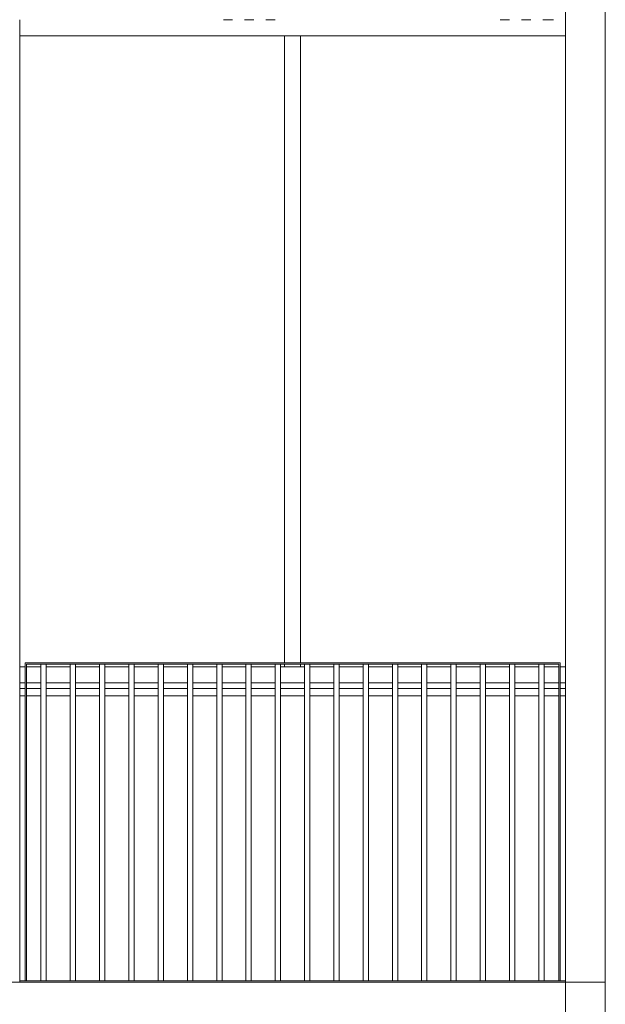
# Model space of a CAD drawing. Header units: millimetres. Extents: x -65 to 293624, y -1905 to 31061.
# Tile 141 of 256: x 108907 to 111107, y 16259 to 19956. Entities that reach past the tile are written whole.
import ezdxf

# ---------------------------------------------------------------- set-up
doc = ezdxf.new("R2010")
doc.units = ezdxf.units.MM
doc.header["$MEASUREMENT"] = 0
for name, color, linetype in [('1244 Fassaadivarustus.AR', 7, 'Continuous'), ('1245 Klaasfassaadid.AR', 7, 'Continuous'), ('1251 Rõdupiirded.AR', 7, 'Continuous'), ('1253 Terrassipostid.AR', 7, 'Continuous'), ('1253 Välisterrassid.AR', 7, 'Continuous')]:
    doc.layers.add(name, color=color, linetype=linetype)

# ---------------------------------------------------------------- blocks, each defined once
blk = doc.blocks.new('Section Element_1059_3', base_point=(20443.1, 12361.4))
at = {"layer": '1253 Terrassipostid.AR', "color": 7, "linetype": 'Continuous', "lineweight": 13}
for p, q in [((111106.9, 22411.5), (111106.9, 16341.4)), ((110956.9, 16346.4), (110956.9, 22388.3)), ((110956.9, 15990.4), (110956.9, 16341.4)), ((111106.9, 16341.4), (111106.9, 15990.4))]:
    blk.add_line(p, q, dxfattribs=at)
blk = doc.blocks.new('Section Element_1089_3', base_point=(20443.1, 12361.4))
at = {"layer": '1253 Terrassipostid.AR', "color": 7, "linetype": 'Continuous', "lineweight": 13}
blk.add_line((108906.9, 19956.4), (108906.9, 16346.4), dxfattribs=at)
blk = doc.blocks.new('Section Element_1127_3', base_point=(20443.1, 12361.4))
at = {"layer": '1253 Välisterrassid.AR', "color": 7, "linetype": 'Continuous', "lineweight": 13}
for p, q in [((108756.9, 16341.4), (108906.9, 16341.4)), ((110956.9, 16341.4), (111106.9, 16341.4))]:
    blk.add_line(p, q, dxfattribs=at)
blk = doc.blocks.new('Section Element_1211_3', base_point=(20443.1, 12361.4))
at = {"layer": '1244 Fassaadivarustus.AR', "color": 7, "linetype": 'Continuous', "lineweight": 13}
for p, q in [((108926.9, 17445.2), (108906.9, 17445.2)), ((108926.9, 17417.3), (108906.9, 17417.3)), ((108986.9, 17445.2), (108931.9, 17445.2)), ((108986.9, 17417.3), (108931.9, 17417.3)), ((109096.9, 17445.2), (109006.9, 17445.2)), ((109096.9, 17417.3), (109006.9, 17417.3)), ((109206.9, 17445.2), (109116.9, 17445.2)), ((109206.9, 17417.3), (109116.9, 17417.3)), ((109316.9, 17445.2), (109226.9, 17445.2)), ((109316.9, 17417.3), (109226.9, 17417.3)), ((109426.9, 17445.2), (109336.9, 17445.2)), ((109426.9, 17417.3), (109336.9, 17417.3)), ((109536.9, 17445.2), (109446.9, 17445.2)), ((109536.9, 17417.3), (109446.9, 17417.3)), ((109646.9, 17445.2), (109556.9, 17445.2)), ((109646.9, 17417.3), (109556.9, 17417.3)), ((109756.9, 17445.2), (109666.9, 17445.2)), ((109756.9, 17417.3), (109666.9, 17417.3)), ((109866.9, 17445.2), (109776.9, 17445.2)), ((109866.9, 17417.3), (109776.9, 17417.3)), ((109976.9, 17445.2), (109886.9, 17445.2)), ((109976.9, 17417.3), (109886.9, 17417.3)), ((110086.9, 17445.2), (109996.9, 17445.2)), ((110086.9, 17417.3), (109996.9, 17417.3)), ((110196.9, 17445.2), (110106.9, 17445.2)), ((110196.9, 17417.3), (110106.9, 17417.3)), ((110306.9, 17445.2), (110216.9, 17445.2)), ((110306.9, 17417.3), (110216.9, 17417.3)), ((110416.9, 17445.2), (110326.9, 17445.2)), ((110416.9, 17417.3), (110326.9, 17417.3)), ((110526.9, 17445.2), (110436.9, 17445.2)), ((110526.9, 17417.3), (110436.9, 17417.3)), ((110636.9, 17445.2), (110546.9, 17445.2)), ((110636.9, 17417.3), (110546.9, 17417.3)), ((110746.9, 17445.2), (110656.9, 17445.2)), ((110746.9, 17417.3), (110656.9, 17417.3)), ((110856.9, 17445.2), (110766.9, 17445.2)), ((110856.9, 17417.3), (110766.9, 17417.3)), ((110931.9, 17445.2), (110876.9, 17445.2)), ((110931.9, 17417.3), (110876.9, 17417.3)), ((110956.9, 17445.2), (110936.9, 17445.2)), ((110956.9, 17417.3), (110936.9, 17417.3))]:
    blk.add_line(p, q, dxfattribs=at)
blk = doc.blocks.new('Section Element_1462_3', base_point=(20443.1, 12361.4))
at = {"layer": '1245 Klaasfassaadid.AR', "color": 7, "linetype": 'Continuous', "lineweight": 13}
for p, q in [((110711.9, 19956.4), (110746.9, 19956.4)), ((110791.9, 19956.4), (110826.9, 19956.4)), ((110871.9, 19956.4), (110911.9, 19956.4)), ((109961.9, 19896.4), (110956.9, 19896.4))]:
    blk.add_line(p, q, dxfattribs=at)
blk = doc.blocks.new('Section Element_1463_3', base_point=(20443.1, 12361.4))
at = {"layer": '1245 Klaasfassaadid.AR', "color": 7, "linetype": 'Continuous', "lineweight": 13}
for p, q in [((109901.9, 17541.4), (109901.9, 19896.4)), ((109901.9, 19896.4), (109961.9, 19896.4)), ((109961.9, 17541.4), (109961.9, 19896.4)), ((109901.9, 17526.4), (109901.9, 17536.4)), ((109961.9, 17526.4), (109961.9, 17536.4)), ((109961.9, 17526.4), (109901.9, 17526.4))]:
    blk.add_line(p, q, dxfattribs=at)
blk = doc.blocks.new('Section Element_1464_3', base_point=(20443.1, 12361.4))
at = {"layer": '1245 Klaasfassaadid.AR', "color": 7, "linetype": 'Continuous', "lineweight": 13}
for p, q in [((109671.9, 19956.4), (109706.9, 19956.4)), ((109751.9, 19956.4), (109786.9, 19956.4)), ((109831.9, 19956.4), (109866.9, 19956.4)), ((108906.9, 19896.4), (109901.9, 19896.4))]:
    blk.add_line(p, q, dxfattribs=at)
blk = doc.blocks.new('Section Element_1472_3', base_point=(20443.1, 12361.4))
at = {"layer": '1245 Klaasfassaadid.AR', "color": 7, "linetype": 'Continuous', "lineweight": 13}
for p, q in [((108926.9, 17526.4), (108906.9, 17526.4)), ((108986.9, 17526.4), (108931.9, 17526.4)), ((109096.9, 17526.4), (109006.9, 17526.4)), ((109206.9, 17526.4), (109116.9, 17526.4)), ((109316.9, 17526.4), (109226.9, 17526.4)), ((109426.9, 17526.4), (109336.9, 17526.4)), ((109536.9, 17526.4), (109446.9, 17526.4)), ((109646.9, 17526.4), (109556.9, 17526.4)), ((109756.9, 17526.4), (109666.9, 17526.4)), ((109866.9, 17526.4), (109776.9, 17526.4)), ((109901.9, 17526.4), (109886.9, 17526.4)), ((108926.9, 17466.4), (108906.9, 17466.4)), ((108986.9, 17466.4), (108931.9, 17466.4)), ((109096.9, 17466.4), (109006.9, 17466.4)), ((109206.9, 17466.4), (109116.9, 17466.4)), ((109316.9, 17466.4), (109226.9, 17466.4)), ((109426.9, 17466.4), (109336.9, 17466.4)), ((109536.9, 17466.4), (109446.9, 17466.4)), ((109646.9, 17466.4), (109556.9, 17466.4)), ((109756.9, 17466.4), (109666.9, 17466.4)), ((109866.9, 17466.4), (109776.9, 17466.4)), ((109931.9, 17466.4), (109886.9, 17466.4))]:
    blk.add_line(p, q, dxfattribs=at)
blk = doc.blocks.new('Section Element_1473_3', base_point=(20443.1, 12361.4))
at = {"layer": '1245 Klaasfassaadid.AR', "color": 7, "linetype": 'Continuous', "lineweight": 13}
for p, q in [((109976.9, 17526.4), (109961.9, 17526.4)), ((110086.9, 17526.4), (109996.9, 17526.4)), ((110196.9, 17526.4), (110106.9, 17526.4)), ((110306.9, 17526.4), (110216.9, 17526.4)), ((110416.9, 17526.4), (110326.9, 17526.4)), ((110526.9, 17526.4), (110436.9, 17526.4)), ((110636.9, 17526.4), (110546.9, 17526.4)), ((110746.9, 17526.4), (110656.9, 17526.4)), ((110856.9, 17526.4), (110766.9, 17526.4)), ((110931.9, 17526.4), (110876.9, 17526.4)), ((110956.9, 17526.4), (110936.9, 17526.4)), ((109976.9, 17466.4), (109931.9, 17466.4)), ((110086.9, 17466.4), (109996.9, 17466.4)), ((110196.9, 17466.4), (110106.9, 17466.4)), ((110306.9, 17466.4), (110216.9, 17466.4)), ((110416.9, 17466.4), (110326.9, 17466.4)), ((110526.9, 17466.4), (110436.9, 17466.4)), ((110636.9, 17466.4), (110546.9, 17466.4)), ((110746.9, 17466.4), (110656.9, 17466.4)), ((110856.9, 17466.4), (110766.9, 17466.4)), ((110931.9, 17466.4), (110876.9, 17466.4)), ((110956.9, 17466.4), (110936.9, 17466.4))]:
    blk.add_line(p, q, dxfattribs=at)
blk = doc.blocks.new('Section Element_1992_3', base_point=(20443.1, 12361.4))
at = {"layer": '1251 Rõdupiirded.AR', "color": 7, "linetype": 'Continuous', "lineweight": 13}
for p, q in [((110096.9, 17541.4), (109986.9, 17541.4)), ((110096.9, 17536.4), (109986.9, 17536.4))]:
    blk.add_line(p, q, dxfattribs=at)
blk = doc.blocks.new('Section Element_1993_3', base_point=(20443.1, 12361.4))
at = {"layer": '1251 Rõdupiirded.AR', "color": 7, "linetype": 'Continuous', "lineweight": 13}
for p, q in [((109326.9, 17541.4), (109216.9, 17541.4)), ((109326.9, 17536.4), (109216.9, 17536.4))]:
    blk.add_line(p, q, dxfattribs=at)
blk = doc.blocks.new('Section Element_1994_3', base_point=(20443.1, 12361.4))
at = {"layer": '1251 Rõdupiirded.AR', "color": 7, "linetype": 'Continuous', "lineweight": 13}
for p, q in [((109436.9, 17541.4), (109326.9, 17541.4)), ((109436.9, 17536.4), (109326.9, 17536.4))]:
    blk.add_line(p, q, dxfattribs=at)
blk = doc.blocks.new('Section Element_1995_3', base_point=(20443.1, 12361.4))
at = {"layer": '1251 Rõdupiirded.AR', "color": 7, "linetype": 'Continuous', "lineweight": 13}
for p, q in [((109216.9, 17541.4), (109106.9, 17541.4)), ((109216.9, 17536.4), (109106.9, 17536.4))]:
    blk.add_line(p, q, dxfattribs=at)
blk = doc.blocks.new('Section Element_1996_3', base_point=(20443.1, 12361.4))
at = {"layer": '1251 Rõdupiirded.AR', "color": 7, "linetype": 'Continuous', "lineweight": 13}
for p, q in [((109546.9, 17541.4), (109436.9, 17541.4)), ((109546.9, 17536.4), (109436.9, 17536.4))]:
    blk.add_line(p, q, dxfattribs=at)
blk = doc.blocks.new('Section Element_1997_3', base_point=(20443.1, 12361.4))
at = {"layer": '1251 Rõdupiirded.AR', "color": 7, "linetype": 'Continuous', "lineweight": 13}
for p, q in [((109656.9, 17541.4), (109546.9, 17541.4)), ((109656.9, 17536.4), (109546.9, 17536.4))]:
    blk.add_line(p, q, dxfattribs=at)
blk = doc.blocks.new('Section Element_1998_3', base_point=(20443.1, 12361.4))
at = {"layer": '1251 Rõdupiirded.AR', "color": 7, "linetype": 'Continuous', "lineweight": 13}
for p, q in [((109766.9, 17541.4), (109656.9, 17541.4)), ((109766.9, 17536.4), (109656.9, 17536.4))]:
    blk.add_line(p, q, dxfattribs=at)
blk = doc.blocks.new('Section Element_1999_3', base_point=(20443.1, 12361.4))
at = {"layer": '1251 Rõdupiirded.AR', "color": 7, "linetype": 'Continuous', "lineweight": 13}
for p, q in [((109876.9, 17541.4), (109766.9, 17541.4)), ((109876.9, 17536.4), (109766.9, 17536.4))]:
    blk.add_line(p, q, dxfattribs=at)
blk = doc.blocks.new('Section Element_2000_3', base_point=(20443.1, 12361.4))
at = {"layer": '1251 Rõdupiirded.AR', "color": 7, "linetype": 'Continuous', "lineweight": 13}
for p, q in [((109986.9, 17541.4), (109876.9, 17541.4)), ((109986.9, 17536.4), (109876.9, 17536.4))]:
    blk.add_line(p, q, dxfattribs=at)
blk = doc.blocks.new('Section Element_2001_3', base_point=(20443.1, 12361.4))
at = {"layer": '1251 Rõdupiirded.AR', "color": 7, "linetype": 'Continuous', "lineweight": 13}
for p, q in [((109106.9, 17541.4), (108996.9, 17541.4)), ((109106.9, 17536.4), (108996.9, 17536.4))]:
    blk.add_line(p, q, dxfattribs=at)
blk = doc.blocks.new('Section Element_2002_3', base_point=(20443.1, 12361.4))
at = {"layer": '1251 Rõdupiirded.AR', "color": 7, "linetype": 'Continuous', "lineweight": 13}
for p, q in [((108986.9, 16346.4), (108986.9, 17536.4)), ((109006.9, 16346.4), (109006.9, 17536.4))]:
    blk.add_line(p, q, dxfattribs=at)
blk = doc.blocks.new('Section Element_2003_3', base_point=(20443.1, 12361.4))
at = {"layer": '1251 Rõdupiirded.AR', "color": 7, "linetype": 'Continuous', "lineweight": 13}
for p, q in [((109096.9, 16346.4), (109096.9, 17536.4)), ((109116.9, 16346.4), (109116.9, 17536.4))]:
    blk.add_line(p, q, dxfattribs=at)
blk = doc.blocks.new('Section Element_2004_3', base_point=(20443.1, 12361.4))
at = {"layer": '1251 Rõdupiirded.AR', "color": 7, "linetype": 'Continuous', "lineweight": 13}
for p, q in [((109206.9, 16346.4), (109206.9, 17536.4)), ((109226.9, 16346.4), (109226.9, 17536.4))]:
    blk.add_line(p, q, dxfattribs=at)
blk = doc.blocks.new('Section Element_2005_3', base_point=(20443.1, 12361.4))
at = {"layer": '1251 Rõdupiirded.AR', "color": 7, "linetype": 'Continuous', "lineweight": 13}
for p, q in [((109316.9, 16346.4), (109316.9, 17536.4)), ((109336.9, 16346.4), (109336.9, 17536.4))]:
    blk.add_line(p, q, dxfattribs=at)
blk = doc.blocks.new('Section Element_2006_3', base_point=(20443.1, 12361.4))
at = {"layer": '1251 Rõdupiirded.AR', "color": 7, "linetype": 'Continuous', "lineweight": 13}
for p, q in [((109426.9, 16346.4), (109426.9, 17536.4)), ((109446.9, 16346.4), (109446.9, 17536.4))]:
    blk.add_line(p, q, dxfattribs=at)
blk = doc.blocks.new('Section Element_2007_3', base_point=(20443.1, 12361.4))
at = {"layer": '1251 Rõdupiirded.AR', "color": 7, "linetype": 'Continuous', "lineweight": 13}
for p, q in [((109536.9, 16346.4), (109536.9, 17536.4)), ((109556.9, 16346.4), (109556.9, 17536.4))]:
    blk.add_line(p, q, dxfattribs=at)
blk = doc.blocks.new('Section Element_2008_3', base_point=(20443.1, 12361.4))
at = {"layer": '1251 Rõdupiirded.AR', "color": 7, "linetype": 'Continuous', "lineweight": 13}
for p, q in [((109646.9, 16346.4), (109646.9, 17536.4)), ((109666.9, 16346.4), (109666.9, 17536.4))]:
    blk.add_line(p, q, dxfattribs=at)
blk = doc.blocks.new('Section Element_2009_3', base_point=(20443.1, 12361.4))
at = {"layer": '1251 Rõdupiirded.AR', "color": 7, "linetype": 'Continuous', "lineweight": 13}
for p, q in [((109756.9, 16346.4), (109756.9, 17536.4)), ((109776.9, 16346.4), (109776.9, 17536.4))]:
    blk.add_line(p, q, dxfattribs=at)
blk = doc.blocks.new('Section Element_2010_3', base_point=(20443.1, 12361.4))
at = {"layer": '1251 Rõdupiirded.AR', "color": 7, "linetype": 'Continuous', "lineweight": 13}
for p, q in [((109866.9, 16346.4), (109866.9, 17536.4)), ((109886.9, 16346.4), (109886.9, 17536.4))]:
    blk.add_line(p, q, dxfattribs=at)
blk = doc.blocks.new('Section Element_2011_3', base_point=(20443.1, 12361.4))
at = {"layer": '1251 Rõdupiirded.AR', "color": 7, "linetype": 'Continuous', "lineweight": 13}
for p, q in [((109976.9, 16346.4), (109976.9, 17536.4)), ((109996.9, 16346.4), (109996.9, 17536.4))]:
    blk.add_line(p, q, dxfattribs=at)
blk = doc.blocks.new('Section Element_2012_3', base_point=(20443.1, 12361.4))
at = {"layer": '1251 Rõdupiirded.AR', "color": 7, "linetype": 'Continuous', "lineweight": 13}
for p, q in [((110086.9, 16346.4), (110086.9, 17536.4)), ((110106.9, 16346.4), (110106.9, 17536.4))]:
    blk.add_line(p, q, dxfattribs=at)
blk = doc.blocks.new('Section Element_2013_3', base_point=(20443.1, 12361.4))
at = {"layer": '1251 Rõdupiirded.AR', "color": 7, "linetype": 'Continuous', "lineweight": 13}
for p, q in [((110206.9, 17541.4), (110096.9, 17541.4)), ((110206.9, 17536.4), (110096.9, 17536.4))]:
    blk.add_line(p, q, dxfattribs=at)
blk = doc.blocks.new('Section Element_2014_3', base_point=(20443.1, 12361.4))
at = {"layer": '1251 Rõdupiirded.AR', "color": 7, "linetype": 'Continuous', "lineweight": 13}
for p, q in [((110196.9, 16346.4), (110196.9, 17536.4)), ((110216.9, 16346.4), (110216.9, 17536.4))]:
    blk.add_line(p, q, dxfattribs=at)
blk = doc.blocks.new('Section Element_2015_3', base_point=(20443.1, 12361.4))
at = {"layer": '1251 Rõdupiirded.AR', "color": 7, "linetype": 'Continuous', "lineweight": 13}
for p, q in [((110316.9, 17541.4), (110206.9, 17541.4)), ((110316.9, 17536.4), (110206.9, 17536.4))]:
    blk.add_line(p, q, dxfattribs=at)
blk = doc.blocks.new('Section Element_2016_3', base_point=(20443.1, 12361.4))
at = {"layer": '1251 Rõdupiirded.AR', "color": 7, "linetype": 'Continuous', "lineweight": 13}
for p, q in [((108996.9, 17541.4), (108926.9, 17541.4)), ((108996.9, 17536.4), (108931.9, 17536.4))]:
    blk.add_line(p, q, dxfattribs=at)
blk = doc.blocks.new('Section Element_2017_3', base_point=(20443.1, 12361.4))
at = {"layer": '1251 Rõdupiirded.AR', "color": 7, "linetype": 'Continuous', "lineweight": 13}
for p, q in [((110306.9, 16346.4), (110306.9, 17536.4)), ((110326.9, 16346.4), (110326.9, 17536.4))]:
    blk.add_line(p, q, dxfattribs=at)
blk = doc.blocks.new('Section Element_2018_3', base_point=(20443.1, 12361.4))
at = {"layer": '1251 Rõdupiirded.AR', "color": 7, "linetype": 'Continuous', "lineweight": 13}
for p, q in [((110426.9, 17541.4), (110316.9, 17541.4)), ((110426.9, 17536.4), (110316.9, 17536.4))]:
    blk.add_line(p, q, dxfattribs=at)
blk = doc.blocks.new('Section Element_2019_3', base_point=(20443.1, 12361.4))
at = {"layer": '1251 Rõdupiirded.AR', "color": 7, "linetype": 'Continuous', "lineweight": 13}
for p, q in [((110416.9, 16346.4), (110416.9, 17536.4)), ((110436.9, 16346.4), (110436.9, 17536.4))]:
    blk.add_line(p, q, dxfattribs=at)
blk = doc.blocks.new('Section Element_2020_3', base_point=(20443.1, 12361.4))
at = {"layer": '1251 Rõdupiirded.AR', "color": 7, "linetype": 'Continuous', "lineweight": 13}
for p, q in [((110536.9, 17541.4), (110426.9, 17541.4)), ((110536.9, 17536.4), (110426.9, 17536.4))]:
    blk.add_line(p, q, dxfattribs=at)
blk = doc.blocks.new('Section Element_2021_3', base_point=(20443.1, 12361.4))
at = {"layer": '1251 Rõdupiirded.AR', "color": 7, "linetype": 'Continuous', "lineweight": 13}
for p, q in [((110526.9, 16346.4), (110526.9, 17536.4)), ((110546.9, 16346.4), (110546.9, 17536.4))]:
    blk.add_line(p, q, dxfattribs=at)
blk = doc.blocks.new('Section Element_2022_3', base_point=(20443.1, 12361.4))
at = {"layer": '1251 Rõdupiirded.AR', "color": 7, "linetype": 'Continuous', "lineweight": 13}
for p, q in [((110646.9, 17541.4), (110536.9, 17541.4)), ((110646.9, 17536.4), (110536.9, 17536.4))]:
    blk.add_line(p, q, dxfattribs=at)
blk = doc.blocks.new('Section Element_2023_3', base_point=(20443.1, 12361.4))
at = {"layer": '1251 Rõdupiirded.AR', "color": 7, "linetype": 'Continuous', "lineweight": 13}
for p, q in [((110636.9, 16346.4), (110636.9, 17536.4)), ((110656.9, 16346.4), (110656.9, 17536.4))]:
    blk.add_line(p, q, dxfattribs=at)
blk = doc.blocks.new('Section Element_2024_3', base_point=(20443.1, 12361.4))
at = {"layer": '1251 Rõdupiirded.AR', "color": 7, "linetype": 'Continuous', "lineweight": 13}
for p, q in [((110756.9, 17541.4), (110646.9, 17541.4)), ((110756.9, 17536.4), (110646.9, 17536.4))]:
    blk.add_line(p, q, dxfattribs=at)
blk = doc.blocks.new('Section Element_2025_3', base_point=(20443.1, 12361.4))
at = {"layer": '1251 Rõdupiirded.AR', "color": 7, "linetype": 'Continuous', "lineweight": 13}
for p, q in [((110746.9, 16346.4), (110746.9, 17536.4)), ((110766.9, 16346.4), (110766.9, 17536.4))]:
    blk.add_line(p, q, dxfattribs=at)
blk = doc.blocks.new('Section Element_2026_3', base_point=(20443.1, 12361.4))
at = {"layer": '1251 Rõdupiirded.AR', "color": 7, "linetype": 'Continuous', "lineweight": 13}
for p, q in [((110866.9, 17541.4), (110756.9, 17541.4)), ((110866.9, 17536.4), (110756.9, 17536.4))]:
    blk.add_line(p, q, dxfattribs=at)
blk = doc.blocks.new('Section Element_2027_3', base_point=(20443.1, 12361.4))
at = {"layer": '1251 Rõdupiirded.AR', "color": 7, "linetype": 'Continuous', "lineweight": 13}
for p, q in [((110856.9, 16346.4), (110856.9, 17536.4)), ((110866.9, 17536.4), (110866.9, 17536.4)), ((110876.9, 16346.4), (110876.9, 17536.4))]:
    blk.add_line(p, q, dxfattribs=at)
blk = doc.blocks.new('Section Element_2028_3', base_point=(20443.1, 12361.4))
at = {"layer": '1251 Rõdupiirded.AR', "color": 7, "linetype": 'Continuous', "lineweight": 13}
for p, q in [((110936.9, 17541.4), (110866.9, 17541.4)), ((110931.9, 17536.4), (110866.9, 17536.4))]:
    blk.add_line(p, q, dxfattribs=at)
blk = doc.blocks.new('Section Element_2029_3', base_point=(20443.1, 12361.4))
at = {"layer": '1251 Rõdupiirded.AR', "color": 7, "linetype": 'Continuous', "lineweight": 13}
for p, q in [((110931.9, 16346.4), (110931.9, 17536.4)), ((110936.9, 16346.4), (110936.9, 17541.4))]:
    blk.add_line(p, q, dxfattribs=at)
blk = doc.blocks.new('Section Element_2030_3', base_point=(20443.1, 12361.4))
at = {"layer": '1251 Rõdupiirded.AR', "color": 7, "linetype": 'Continuous', "lineweight": 13}
for p, q in [((108926.9, 17541.4), (108926.9, 16346.4)), ((108931.9, 17536.4), (108931.9, 16346.4))]:
    blk.add_line(p, q, dxfattribs=at)
blk = doc.blocks.new('Section Element_2295_3', base_point=(20443.1, 12361.4))
at = {"layer": '1251 Rõdupiirded.AR', "color": 7, "linetype": 'Continuous', "lineweight": 13}
for p, q in [((110956.9, 16346.4), (108906.9, 16346.4)), ((108906.9, 16341.4), (108906.9, 16346.4)), ((110956.9, 16341.4), (110956.9, 16346.4)), ((110956.9, 16341.4), (108906.9, 16341.4))]:
    blk.add_line(p, q, dxfattribs=at)

msp = doc.modelspace()

# ---------------------------------------------------------------- block references
at = {"layer": '1244 Fassaadivarustus.AR', "lineweight": 0}
msp.add_blockref('Section Element_1211_3', (20443.1, 12361.4), dxfattribs=at)
at = {"layer": '1245 Klaasfassaadid.AR', "lineweight": 0}
for name in ['Section Element_1464_3', 'Section Element_1462_3', 'Section Element_1463_3', 'Section Element_1472_3', 'Section Element_1473_3']:
    msp.add_blockref(name, (20443.1, 12361.4), dxfattribs=at)
at = {"layer": '1251 Rõdupiirded.AR', "lineweight": 0}
for name in ['Section Element_2016_3', 'Section Element_2030_3', 'Section Element_2002_3', 'Section Element_2001_3', 'Section Element_2003_3', 'Section Element_1995_3', 'Section Element_2004_3', 'Section Element_1993_3', 'Section Element_2005_3', 'Section Element_1994_3', 'Section Element_2006_3', 'Section Element_1996_3', 'Section Element_2007_3', 'Section Element_1997_3', 'Section Element_2008_3', 'Section Element_1998_3', 'Section Element_2009_3', 'Section Element_1999_3', 'Section Element_2010_3', 'Section Element_2000_3', 'Section Element_2011_3', 'Section Element_1992_3', 'Section Element_2012_3', 'Section Element_2013_3', 'Section Element_2014_3', 'Section Element_2015_3', 'Section Element_2017_3', 'Section Element_2018_3', 'Section Element_2019_3', 'Section Element_2020_3', 'Section Element_2021_3', 'Section Element_2022_3', 'Section Element_2023_3', 'Section Element_2024_3', 'Section Element_2025_3', 'Section Element_2026_3', 'Section Element_2027_3', 'Section Element_2028_3', 'Section Element_2029_3', 'Section Element_2295_3']:
    msp.add_blockref(name, (20443.1, 12361.4), dxfattribs=at)
at = {"layer": '1253 Terrassipostid.AR', "lineweight": 0}
for name in ['Section Element_1059_3', 'Section Element_1089_3']:
    msp.add_blockref(name, (20443.1, 12361.4), dxfattribs=at)
at = {"layer": '1253 Välisterrassid.AR', "lineweight": 0}
msp.add_blockref('Section Element_1127_3', (20443.1, 12361.4), dxfattribs=at)

doc.saveas('drawing.dxf')
